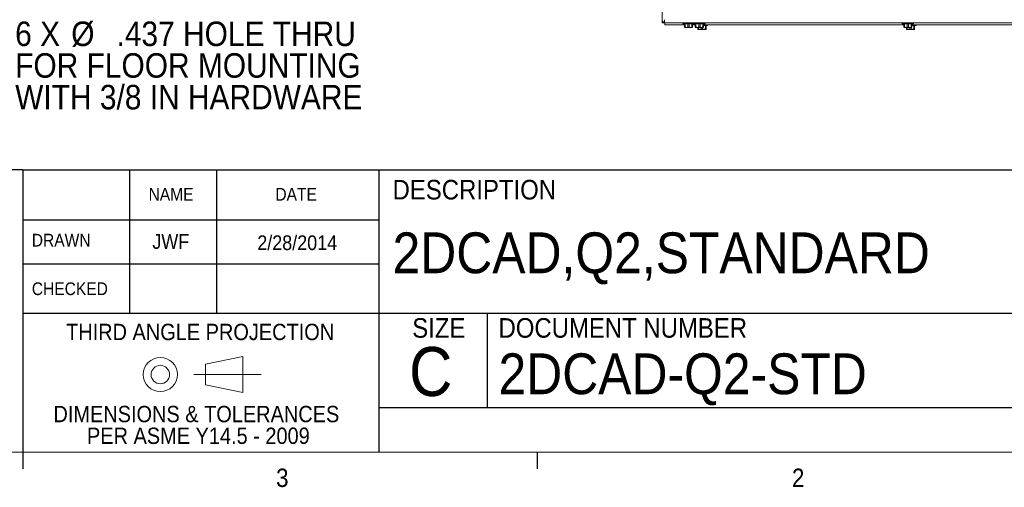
# Paper-space layout '2' of a CAD drawing. Header units: inches. Extents: x 1 to 109, y 1 to 85.
# Tile 23 of 71: x 68 to 93, y 1 to 13. Entities that reach past the tile are written whole.
import ezdxf

# ---------------------------------------------------------------- set-up
doc = ezdxf.new("R2010")
doc.units = ezdxf.units.IN
doc.header["$MEASUREMENT"] = 0
doc.linetypes.add('CENTERX2', pattern=[0.8, 0.5, -0.1, 0.1, -0.1])
doc.layers.add('FORMAT', color=7, linetype='Continuous')
doc.styles.add('SLDTEXTSTYLE0', font='GOTHIC.TTF', dxfattribs={"width": 0.913})
doc.styles.add('SLDTEXTSTYLE1', font='GOTHIC.TTF', dxfattribs={"width": 0.913})

# ---------------------------------------------------------------- blocks, each defined once
blk = doc.blocks.new('Block13')
at = {"color": 7, "linetype": 'Continuous', "lineweight": 0, "ltscale": 5}
for p, q in [((47.749, 18.203), (48.698, 18.399)), ((48.698, 18.399), (48.698, 17.484)), ((47.749, 18.203), (47.749, 17.68)), ((48.698, 17.484), (47.749, 17.68))]:
    blk.add_line(p, q, dxfattribs=at)
at = {"color": 7, "linetype": 'CENTERX2', "lineweight": 0, "ltscale": 5}
blk.add_line((47.447, 17.942), (49.167, 17.942), dxfattribs=at)
at = {"color": 7, "linetype": 'Continuous', "lineweight": 0, "ltscale": 5}
for radius in [0.436, 0.235]:
    blk.add_circle((46.593, 17.942), radius, dxfattribs=at)
blk = doc.blocks.new('SW_NOTE_13')
at = {"layer": 'FORMAT', "color": 0, "ltscale": 5, "char_height": 0.41667, "attachment_point": 2, "style": 'SLDTEXTSTYLE0'}
for s, insert in [('DIMENSIONS & TOLERANCES', (3.711, 0.532)), (' PER ASME Y14.5 - 2009', (3.691, -0.023))]:
    blk.add_mtext(s, dxfattribs=dict(at, insert=insert))
blk = doc.blocks.new('SW_NOTE_20')
at = {"layer": 'FORMAT', "color": 0, "ltscale": 5, "char_height": 0.625, "attachment_point": 1, "style": 'SLDTEXTSTYLE0'}
for s, insert in [('6 X ', (0.121, 0.266)), ('%%c', (1.552, 0.266)), (' .437 HOLE THRU', (2.495, 0.266)), ('FOR FLOOR MOUNTING', (0.121, -0.542)), ('WITH 3/8 IN HARDWARE', (0.121, -1.35))]:
    blk.add_mtext(s, dxfattribs=dict(at, insert=insert))

psp = doc.layouts.new('2')

# ---------------------------------------------------------------- linework, layer by layer
at = {"color": 7, "linetype": 'Continuous', "lineweight": 15, "ltscale": 5}
for p, q in [((84.5503, 13.6374), (84.5503, 13.0091)), ((84.6128, 13.0091), (84.6128, 13.088)), ((84.5503, 13.0091), (84.6001, 13.0091)), ((84.6001, 13.0147), (84.6001, 13.0091)), ((84.6001, 13.0091), (84.6128, 13.0091)), ((84.6128, 13.0091), (97.8419, 13.0091)), ((84.6243, 12.9592), (84.6243, 13.0091)), ((84.6243, 12.9592), (85.1211, 12.9592)), ((85.0803, 13.0091), (85.0803, 12.9856)), ((85.0803, 12.9856), (85.3588, 12.9856)), ((85.1211, 12.8952), (85.1211, 12.9856)), ((85.1211, 12.8952), (85.1375, 12.8952)), ((85.1211, 12.8919), (85.1219, 12.8916)), ((85.1732, 12.8916), (85.1219, 12.8916)), ((85.1375, 12.9856), (85.1375, 12.8952)), ((85.2773, 12.8916), (85.1732, 12.8916)), ((85.2088, 12.8952), (85.2088, 12.9856)), ((85.2088, 12.8952), (85.2417, 12.8952)), ((85.2417, 12.9856), (85.2417, 12.8952)), ((85.3286, 12.8916), (85.2773, 12.8916)), ((85.313, 12.8952), (85.313, 12.9856)), ((85.313, 12.8952), (85.3294, 12.8952)), ((85.3286, 12.8916), (85.3294, 12.8919)), ((85.3294, 12.9856), (85.3294, 12.8952)), ((85.3294, 12.9592), (85.3996, 12.9592)), ((85.3588, 13.0091), (85.3588, 12.9856)), ((85.3588, 12.9856), (85.6488, 12.9856)), ((85.3996, 12.8952), (85.3996, 12.9856)), ((85.3996, 12.8952), (85.416, 12.8952)), ((85.3996, 12.8919), (85.4004, 12.8916)), ((85.4517, 12.8916), (85.4004, 12.8916)), ((85.416, 12.9856), (85.416, 12.8952)), ((85.5558, 12.8916), (85.4517, 12.8916)), ((85.4653, 12.8454), (85.4653, 12.8916)), ((85.4653, 12.8454), (85.4817, 12.8454)), ((85.4653, 12.8421), (85.4661, 12.8417)), ((85.5173, 12.8417), (85.4661, 12.8417)), ((85.4817, 12.8916), (85.4817, 12.8454)), ((85.4873, 12.8952), (85.4873, 12.9856)), ((85.4873, 12.8952), (85.5202, 12.8952)), ((85.6215, 12.8417), (85.5173, 12.8417)), ((85.5202, 12.9856), (85.5202, 12.8952)), ((85.553, 12.8454), (85.553, 12.8916)), ((85.553, 12.8454), (85.5859, 12.8454)), ((85.6071, 12.8916), (85.5558, 12.8916)), ((85.5859, 12.8916), (85.5859, 12.8454)), ((85.5915, 12.8952), (85.5915, 12.9856)), ((85.5915, 12.8952), (85.6079, 12.8952)), ((85.6071, 12.8916), (85.6079, 12.8919)), ((85.6079, 12.9856), (85.6079, 12.8952)), ((85.6079, 12.9592), (90.7188, 12.9592)), ((85.6079, 12.9357), (85.7144, 12.9357)), ((85.6728, 12.8417), (85.6215, 12.8417)), ((85.6488, 12.9856), (85.6488, 13.0091)), ((85.6571, 12.8454), (85.6571, 12.9357)), ((85.6571, 12.8454), (85.6736, 12.8454)), ((85.6728, 12.8417), (85.6736, 12.8421)), ((85.6736, 12.9357), (85.6736, 12.8454)), ((85.7144, 12.9357), (85.7144, 12.9592)), ((90.6779, 13.0091), (90.6779, 12.9856)), ((90.6779, 12.9856), (90.9679, 12.9856)), ((90.7188, 12.8952), (90.7188, 12.9856)), ((90.7188, 12.8952), (90.7352, 12.8952)), ((90.7188, 12.8919), (90.7196, 12.8916)), ((90.7708, 12.8916), (90.7196, 12.8916)), ((90.7352, 12.9856), (90.7352, 12.8952)), ((90.875, 12.8916), (90.7708, 12.8916)), ((90.7844, 12.8454), (90.7844, 12.8916)), ((90.7844, 12.8454), (90.8009, 12.8454)), ((90.7844, 12.8421), (90.7852, 12.8417)), ((90.8365, 12.8417), (90.7852, 12.8417)), ((90.8009, 12.8916), (90.8009, 12.8454)), ((90.8065, 12.8952), (90.8065, 12.9856)), ((90.8065, 12.8952), (90.8394, 12.8952)), ((90.9407, 12.8417), (90.8365, 12.8417)), ((90.8394, 12.9856), (90.8394, 12.8952)), ((90.8721, 12.8454), (90.8721, 12.8916)), ((90.8721, 12.8454), (90.905, 12.8454)), ((90.9263, 12.8916), (90.875, 12.8916)), ((90.905, 12.8916), (90.905, 12.8454)), ((90.9106, 12.8952), (90.9106, 12.9856)), ((90.9106, 12.8952), (90.9271, 12.8952)), ((90.9263, 12.8916), (90.9271, 12.8919)), ((90.9271, 12.9856), (90.9271, 12.8952)), ((90.9271, 12.9592), (96.0379, 12.9592)), ((90.9271, 12.9357), (91.0336, 12.9357)), ((90.9919, 12.8417), (90.9407, 12.8417)), ((90.9679, 12.9856), (90.9679, 13.0091)), ((90.9763, 12.8454), (90.9763, 12.9357)), ((90.9763, 12.8454), (90.9928, 12.8454)), ((90.9919, 12.8417), (90.9928, 12.8421)), ((90.9928, 12.9357), (90.9928, 12.8454)), ((91.0336, 12.9357), (91.0336, 12.9592))]:
    psp.add_line(p, q, dxfattribs=at)
at = {"color": 7, "linetype": 'Continuous', "lineweight": 15, "ltscale": 25}
psp.add_arc((84.6294, 13.088), 0.0789, 180, 257.80771, dxfattribs=at)
at = {"color": 7, "linetype": 'Continuous', "lineweight": 15, "ltscale": 5}
for points, knots in [([(85.1375, 12.8952), (85.1412, 12.8946), (85.15, 12.8929), (85.162, 12.8918), (85.1702, 12.8916), (85.1732, 12.8916)], [0, 0, 0, 0, 0.3113867, 0.748913, 1, 1, 1, 1]), ([(85.1732, 12.8916), (85.1776, 12.8917), (85.1873, 12.8919), (85.1992, 12.8934), (85.2066, 12.8948), (85.2088, 12.8952)], [0, 0, 0, 0, 0.3737609, 0.8117209, 1, 1, 1, 1]), ([(85.2417, 12.8952), (85.2454, 12.8946), (85.2542, 12.8929), (85.2661, 12.8918), (85.2743, 12.8916), (85.2773, 12.8916)], [0, 0, 0, 0, 0.311407, 0.7489188, 1, 1, 1, 1]), ([(85.2773, 12.8916), (85.2818, 12.8917), (85.2915, 12.8919), (85.3034, 12.8934), (85.3108, 12.8948), (85.313, 12.8952)], [0, 0, 0, 0, 0.3737533, 0.8117103, 1, 1, 1, 1]), ([(85.416, 12.8952), (85.4197, 12.8946), (85.4285, 12.8929), (85.4405, 12.8918), (85.4487, 12.8916), (85.4517, 12.8916)], [0, 0, 0, 0, 0.3113931, 0.7489108, 1, 1, 1, 1]), ([(85.4517, 12.8916), (85.4561, 12.8917), (85.4658, 12.8919), (85.4777, 12.8934), (85.4851, 12.8948), (85.4873, 12.8952)], [0, 0, 0, 0, 0.3737719, 0.8117271, 1, 1, 1, 1]), ([(85.4817, 12.8454), (85.4854, 12.8447), (85.4942, 12.8431), (85.5061, 12.8419), (85.5143, 12.8418), (85.5173, 12.8417)], [0, 0, 0, 0, 0.3113854, 0.7488916, 1, 1, 1, 1]), ([(85.5173, 12.8417), (85.5218, 12.8418), (85.5315, 12.8421), (85.5434, 12.8436), (85.5508, 12.845), (85.553, 12.8454)], [0, 0, 0, 0, 0.3737685, 0.811739, 1, 1, 1, 1]), ([(85.5202, 12.8952), (85.5239, 12.8946), (85.5327, 12.8929), (85.5446, 12.8918), (85.5528, 12.8916), (85.5558, 12.8916)], [0, 0, 0, 0, 0.3113876, 0.7489152, 1, 1, 1, 1]), ([(85.5558, 12.8916), (85.5603, 12.8917), (85.57, 12.8919), (85.5819, 12.8934), (85.5893, 12.8948), (85.5915, 12.8952)], [0, 0, 0, 0, 0.3737533, 0.8117074, 1, 1, 1, 1]), ([(85.5859, 12.8454), (85.5895, 12.8447), (85.5984, 12.8431), (85.6103, 12.8419), (85.6185, 12.8418), (85.6215, 12.8417)], [0, 0, 0, 0, 0.3113864, 0.7489145, 1, 1, 1, 1]), ([(85.6215, 12.8417), (85.626, 12.8418), (85.6357, 12.8421), (85.6475, 12.8436), (85.6549, 12.845), (85.6571, 12.8454)], [0, 0, 0, 0, 0.3737705, 0.8117396, 1, 1, 1, 1]), ([(90.7352, 12.8952), (90.7389, 12.8946), (90.7477, 12.8929), (90.7596, 12.8918), (90.7678, 12.8916), (90.7708, 12.8916)], [0, 0, 0, 0, 0.311407, 0.7489159, 1, 1, 1, 1]), ([(90.7708, 12.8916), (90.7753, 12.8917), (90.785, 12.8919), (90.7969, 12.8934), (90.8043, 12.8948), (90.8065, 12.8952)], [0, 0, 0, 0, 0.3737515, 0.8117069, 1, 1, 1, 1]), ([(90.8009, 12.8454), (90.8045, 12.8447), (90.8134, 12.8431), (90.8253, 12.8419), (90.8335, 12.8418), (90.8365, 12.8417)], [0, 0, 0, 0, 0.3113993, 0.7488967, 1, 1, 1, 1]), ([(90.8365, 12.8417), (90.841, 12.8418), (90.8507, 12.8421), (90.8625, 12.8436), (90.8699, 12.845), (90.8721, 12.8454)], [0, 0, 0, 0, 0.3737481, 0.8117187, 1, 1, 1, 1]), ([(90.8394, 12.8952), (90.843, 12.8946), (90.8519, 12.8929), (90.8638, 12.8918), (90.872, 12.8916), (90.875, 12.8916)], [0, 0, 0, 0, 0.311394, 0.7489101, 1, 1, 1, 1]), ([(90.875, 12.8916), (90.8795, 12.8917), (90.8892, 12.8919), (90.901, 12.8934), (90.9084, 12.8948), (90.9106, 12.8952)], [0, 0, 0, 0, 0.3737737, 0.8117277, 1, 1, 1, 1]), ([(90.905, 12.8454), (90.9087, 12.8447), (90.9175, 12.8431), (90.9295, 12.8419), (90.9377, 12.8418), (90.9407, 12.8417)], [0, 0, 0, 0, 0.3113927, 0.7489093, 1, 1, 1, 1]), ([(90.9407, 12.8417), (90.9451, 12.8418), (90.9548, 12.8421), (90.9667, 12.8436), (90.9741, 12.845), (90.9763, 12.8454)], [0, 0, 0, 0, 0.3737833, 0.8117333, 1, 1, 1, 1])]:
    psp.add_open_spline(points, degree=3, knots=knots, dxfattribs=at)
at = {"layer": 'FORMAT', "ltscale": 5}
for p, q in [((68.2394, 9.2573), (59.0745, 9.2573)), ((68.2394, 9.2573), (68.2394, 5.5986)), ((68.2394, 9.2573), (77.3242, 9.2573)), ((70.9588, 9.2573), (70.9588, 5.5986)), ((73.1844, 9.2696), (73.1844, 5.5986)), ((77.3242, 9.2573), (77.3242, 2.053)), ((77.3242, 9.2573), (107.6144, 9.2573)), ((68.2394, 7.9786), (77.3242, 7.9786)), ((68.2394, 6.8587), (77.3242, 6.8587)), ((68.2394, 5.5986), (77.3242, 5.5986)), ((68.2394, 5.5986), (68.2394, 2.053)), ((77.3242, 5.5986), (107.6144, 5.5986)), ((80.0848, 5.5986), (80.0848, 3.1936)), ((77.3242, 3.1936), (107.6144, 3.1936)), ((68.2394, 2.053), (68.2394, 1.629)), ((81.3644, 2.053), (81.3644, 1.629))]:
    psp.add_line(p, q, dxfattribs=at)
at = {"layer": 'FORMAT', "lineweight": 0, "ltscale": 5}
psp.add_line((107.6144, 2.053), (2.6144, 2.053), dxfattribs=at)

# ---------------------------------------------------------------- block references
at = {"layer": 'FORMAT', "color": 1, "ltscale": 5}
psp.add_blockref('SW_NOTE_20', (67.9241, 12.7748), dxfattribs=at)
at = {"layer": 'FORMAT', "ltscale": 5}
psp.add_blockref('Block13', (25.1563, -13.9074), dxfattribs=at)
at = {"layer": 'FORMAT', "color": 7, "ltscale": 5}
psp.add_blockref('SW_NOTE_13', (68.958, 2.7033), dxfattribs=at)

# ---------------------------------------------------------------- texts
for s, insert, char_height, attachment_point, style in [('NAME', (72.0223, 8.7967), 0.325, 2, 'SLDTEXTSTYLE1'), ('DATE', (75.2142, 8.7967), 0.325, 2, 'SLDTEXTSTYLE1'), ('DESCRIPTION', (77.6748, 9.0011), 0.5, 1, 'SLDTEXTSTYLE0'), ('DRAWN', (68.4695, 7.6249), 0.325, 1, 'SLDTEXTSTYLE1'), ('JWF', (72.0163, 7.6166), 0.375, 2, 'SLDTEXTSTYLE0'), ('2/28/2014', (75.2417, 7.5851), 0.375, 2, 'SLDTEXTSTYLE0'), ('2DCAD,Q2,STANDARD', (77.6748, 7.6611), 1.041667, 1, 'SLDTEXTSTYLE0'), ('CHECKED', (68.4706, 6.3863), 0.325, 1, 'SLDTEXTSTYLE1'), ('THIRD ANGLE PROJECTION', (72.7645, 5.3294), 0.416667, 2, 'SLDTEXTSTYLE0'), ('SIZE', (78.1769, 5.4738), 0.5, 1, 'SLDTEXTSTYLE0'), ('DOCUMENT NUMBER', (80.3782, 5.4738), 0.5, 1, 'SLDTEXTSTYLE0'), ('C', (78.098, 4.7369), 1.25, 1, 'SLDTEXTSTYLE1'), ('2DCAD-Q2-STD', (80.3782, 4.5743), 1.041667, 1, 'SLDTEXTSTYLE0'), ('3', (74.7027, 1.6345), 0.4688, 1, 'SLDTEXTSTYLE0'), ('2', (87.8648, 1.6345), 0.4688, 1, 'SLDTEXTSTYLE0')]:
    psp.add_mtext(s, dxfattribs=dict(at, insert=insert, char_height=char_height, attachment_point=attachment_point, style=style))

doc.saveas('drawing.dxf')
